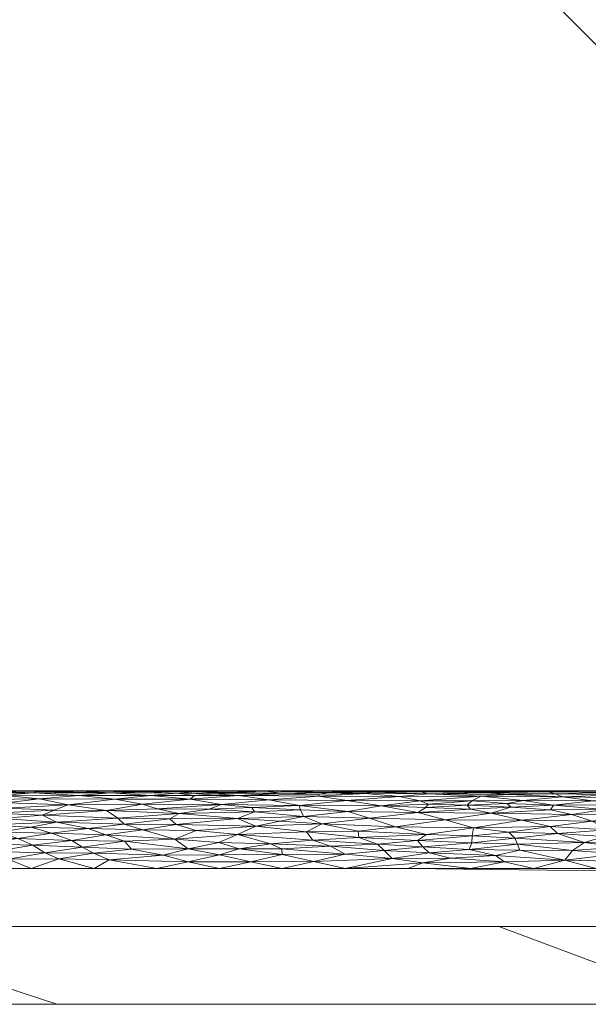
# Model space of a CAD drawing. Header units: millimetres. Extents: x -300 to 300, y 0 to 450.
# Tile 158 of 256: x 145 to 160, y 0 to 25. Entities that reach past the tile are written whole.
import ezdxf

# ---------------------------------------------------------------- set-up
doc = ezdxf.new("R2010")
doc.units = ezdxf.units.MM
doc.layers.add('A-GENM', color=13, linetype='Continuous')

# ---------------------------------------------------------------- blocks, each defined once
blk = doc.blocks.new('MODEL_CCAS0420-1080410R0 - MODEL_CCAS0420-1080410R0-453240-Preview')
at = {"layer": 'A-GENM', "lineweight": 9}
mesh = blk.add_polyface(dxfattribs=at)
corners = [(-296.159, -20, -110), (-295.657, -15.55, -110), (-294.177, -11.323, -110), (-291.793, -7.531, -110), (-288.625, -4.364, -110), (-284.831, -1.981, -110), (-280.602, -0.502, -110), (-276.147, 0, -110), (276.147, 0, -110), (280.596, -0.501, -110), (284.825, -1.978, -110), (288.619, -4.359, -110), (291.788, -7.525, -110), (294.174, -11.316, -110), (295.656, -15.545, -110), (296.159, -20, -110), (296.159, -426.171, -110), (295.658, -430.617, -110), (294.182, -434.842, -110), (291.802, -438.632, -110), (288.638, -441.797, -110), (284.848, -444.179, -110), (280.622, -445.657, -110), (276.171, -446.159, -110), (-276.171, -446.159, -110), (-280.617, -445.658, -110), (-284.842, -444.182, -110), (-288.632, -441.802, -110), (-291.797, -438.638, -110), (-294.179, -434.848, -110), (-295.657, -430.622, -110), (-296.159, -426.171, -110)]
mesh.append_faces([[corners[k] for k in face] for face in [(15, 12, 13, 14)]], dxfattribs={"vtx0": -1})
mesh.append_faces([[corners[k] for k in face] for face in [(16, 8, 15)]], dxfattribs={"vtx0": -1, "vtx1": -1})
mesh.append_faces([[corners[k] for k in face] for face in [(24, 31, 7, 8)]], dxfattribs={"vtx0": -1, "vtx1": -1, "vtx3": -1})
mesh.append_faces([[corners[k] for k in face] for face in [(31, 24, 25, 30), (18, 21, 22, 17), (17, 22, 23, 16)]], dxfattribs={"vtx0": -1, "vtx2": -1})
mesh.append_faces([[corners[k] for k in face] for face in [(0, 3, 4, 5), (0, 5, 6, 7)]], dxfattribs={"vtx0": -1, "vtx3": -1})
mesh.append_faces([[corners[k] for k in face] for face in [(28, 29, 27)]], dxfattribs={"vtx1": -1})
mesh.append_faces([[corners[k] for k in face] for face in [(25, 26, 30), (11, 12, 15, 10), (9, 10, 15, 8), (31, 0, 7)]], dxfattribs={"vtx1": -1, "vtx2": -1})
mesh.append_faces([[corners[k] for k in face] for face in [(23, 24, 8, 16)]], dxfattribs={"vtx1": -1, "vtx2": -1, "vtx3": -1})
mesh.append_faces([[corners[k] for k in face] for face in [(26, 27, 29, 30)]], dxfattribs={"vtx1": -1, "vtx3": -1})
mesh.append_faces([[corners[k] for k in face] for face in [(19, 20, 21, 18)]], dxfattribs={"vtx2": -1})
mesh.append_faces([[corners[k] for k in face] for face in [(0, 1, 2, 3)]], dxfattribs={"vtx3": -1})
mesh = blk.add_polyface(dxfattribs=at)
corners = [(279.918, 0, -2), (278.032, 0, -56), (276.147, 0, -110), (-276.147, 0, -110), (-278.032, 0, -56), (-279.918, 0, -2), (0, 0, -2)]
mesh.append_faces([[corners[k] for k in face] for face in [(6, 3, 4, 5)]], dxfattribs={"vtx0": -1})
mesh.append_faces([[corners[k] for k in face] for face in [(3, 6, 2)]], dxfattribs={"vtx0": -1, "vtx1": -1})
mesh.append_faces([[corners[k] for k in face] for face in [(1, 2, 6, 0)]], dxfattribs={"vtx1": -1})
mesh = blk.add_polyface(dxfattribs=at)
corners = [(279.918, 0, -2), (0, 0, -2), (-279.918, 0, -2), (-279.918, -0.586, -0.586), (-279.918, -2), (0, -2), (279.918, -2), (279.918, -0.586, -0.586), (-146.072, 0, -2), (-139.959, -2), (-209.938, -2), (-246.456, -2), (-73.036, 0, -2), (-212.995, 0, -2), (-69.979, -2), (-246.456, 0, -2), (146.072, -2), (139.959, 0, -2), (209.938, 0, -2), (246.456, 0, -2), (73.036, -2), (212.995, -2), (69.979, 0, -2), (246.456, -2), (-36.518, 0, -2), (-34.99, -2), (-52.485, -2), (34.99, 0, -2), (36.518, -2), (18.259, -2), (-263.187, -2), (-109.554, 0, -2), (-104.969, -2), (-122.464, -2), (263.187, 0, -2), (104.969, 0, -2), (109.554, -2), (91.295, -2), (-174.949, -2), (-179.533, 0, -2), (-162.803, 0, -2), (179.533, -2), (174.949, 0, -2), (192.444, 0, -2), (-157.454, -2), (-127.813, 0, -2), (-18.259, 0, -2), (-17.495, -2), (-229.726, 0, -2), (-228.197, -2), (229.726, -2), (228.197, 0, -2), (54.777, -2), (52.485, 0, -2), (-87.474, -2), (-91.295, 0, -2), (127.813, -2), (122.464, 0, -2), (-196.264, 0, -2), (-192.444, -2), (157.454, 0, -2), (162.803, -2), (-54.777, 0, -2), (17.495, 0, -2), (-263.187, 0, -2), (263.187, -2), (87.474, 0, -2), (196.264, -2)]
mesh.append_faces([[corners[k] for k in face] for face in [(44, 40, 38), (45, 33, 31), (46, 47, 1), (50, 51, 21), (52, 53, 28), (54, 55, 32), (56, 57, 36), (58, 59, 39), (60, 61, 42)]], dxfattribs={"vtx0": -1, "vtx1": -1})
mesh.append_faces([[corners[k] for k in face] for face in [(34, 65, 7), (30, 64, 3)]], dxfattribs={"vtx0": -1, "vtx1": -1, "vtx2": -1})
mesh.append_faces([[corners[k] for k in face] for face in [(5, 63, 1, 47), (42, 61, 41, 43), (19, 23, 65, 34), (32, 55, 31, 33), (28, 53, 27, 29), (39, 59, 38, 40), (36, 57, 35, 37), (21, 51, 18, 67), (63, 5, 29, 27), (67, 18, 43, 41), (37, 35, 66)]], dxfattribs={"vtx0": -1, "vtx2": -1})
mesh.append_faces([[corners[k] for k in face] for face in [(2, 3, 64)]], dxfattribs={"vtx1": -1})
mesh.append_faces([[corners[k] for k in face] for face in [(25, 47, 46, 24), (9, 33, 45, 8), (8, 40, 44, 9), (49, 10, 13, 48), (11, 49, 48, 15), (19, 51, 50, 23), (20, 37, 66, 22), (26, 25, 24, 62), (14, 26, 62, 12), (22, 53, 52, 20), (30, 11, 15, 64), (12, 55, 54, 14), (17, 57, 56, 16), (10, 59, 58, 13), (16, 61, 60, 17)]], dxfattribs={"vtx1": -1, "vtx3": -1})
mesh.append_faces([[corners[k] for k in face] for face in [(3, 4, 30), (65, 6, 7), (7, 0, 34)]], dxfattribs={"vtx2": -1})
mesh = blk.add_polyface(dxfattribs=at)
corners = [(-279.918, -2), (-292.651, -7.27), (-297.929, -20), (-297.929, -224.97), (-297.929, -429.94), (-292.661, -442.661), (-279.94, -447.929), (0, -447.929), (279.94, -447.929), (292.661, -442.661), (297.929, -429.94), (297.929, -224.97), (297.929, -20), (292.651, -7.27), (279.918, -2), (0, -2), (0, -3.5), (13.257, -3.5), (26.515, -3.5), (39.772, -3.5), (53.029, -3.5), (66.287, -3.5), (79.544, -3.5), (92.801, -3.5), (106.059, -3.5), (119.316, -3.5), (132.573, -3.5), (145.831, -3.5), (159.088, -3.5), (172.345, -3.5), (185.603, -3.5), (198.86, -3.5), (212.117, -3.5), (225.375, -3.5), (238.632, -3.5), (251.889, -3.5), (265.147, -3.5), (278.404, -3.5), (291.028, -7.487), (296.497, -19.511), (296.5, -32.769), (296.5, -46.026), (296.5, -59.283), (296.5, -72.541), (296.5, -85.798), (296.5, -99.055), (296.5, -112.313), (296.5, -125.57), (296.5, -138.827), (296.5, -152.085), (296.5, -165.342), (296.5, -178.599), (296.5, -191.857), (296.5, -205.114), (296.5, -218.371), (296.5, -231.629), (296.5, -244.886), (296.5, -258.143), (296.499, -271.401), (296.499, -284.658), (296.499, -297.915), (296.499, -311.173), (296.499, -324.43), (296.499, -337.687), (296.5, -350.945), (296.5, -364.202), (296.5, -377.459), (296.5, -390.717), (296.5, -403.974), (296.5, -417.231), (296.497, -430.489), (291.028, -442.513), (278.404, -446.5), (265.147, -446.5), (251.889, -446.5), (238.632, -446.5), (225.375, -446.5), (212.117, -446.5), (198.86, -446.5), (185.603, -446.5), (172.345, -446.5), (159.088, -446.5), (145.831, -446.5), (132.573, -446.5), (119.316, -446.5), (106.059, -446.5), (92.801, -446.5), (79.544, -446.5), (66.287, -446.5), (53.029, -446.5), (39.772, -446.5), (26.515, -446.5), (13.257, -446.5), (0, -446.5), (-12.926, -446.5), (-25.852, -446.5), (-38.777, -446.5), (-51.703, -446.5), (-64.629, -446.5), (-77.555, -446.5), (-90.48, -446.5), (-103.406, -446.5), (-116.332, -446.5), (-129.258, -446.5), (-142.183, -446.5), (-155.109, -446.5), (-168.035, -446.5), (-180.961, -446.5), (-193.887, -446.5), (-206.812, -446.5), (-219.738, -446.5), (-232.664, -446.5), (-245.59, -446.5), (-258.515, -446.5), (-271.441, -446.5), (-284.356, -445.968), (-294.544, -438.124), (-296.5, -425.35), (-296.5, -412.424), (-296.5, -399.498), (-296.5, -386.572), (-296.5, -373.646), (-296.5, -360.721), (-296.5, -347.795), (-296.499, -334.869), (-296.499, -321.943), (-296.499, -309.018), (-296.499, -296.092), (-296.499, -283.166), (-296.499, -270.24), (-296.5, -257.315), (-296.5, -244.389), (-296.5, -231.463), (-296.5, -218.537), (-296.5, -205.611), (-296.5, -192.686), (-296.5, -179.76), (-296.5, -166.834), (-296.5, -153.908), (-296.5, -140.983), (-296.5, -128.057), (-296.5, -115.131), (-296.5, -102.205), (-296.5, -89.28), (-296.5, -76.354), (-296.5, -63.428), (-296.5, -50.502), (-296.5, -37.576), (-296.5, -24.651), (-294.544, -11.876), (-284.356, -4.032), (-271.441, -3.5), (-258.515, -3.5), (-245.59, -3.5), (-232.664, -3.5), (-219.738, -3.5), (-206.812, -3.5), (-193.887, -3.5), (-180.961, -3.5), (-168.035, -3.5), (-155.109, -3.5), (-142.183, -3.5), (-129.258, -3.5), (-116.332, -3.5), (-103.406, -3.5), (-90.48, -3.5), (-77.555, -3.5), (-64.629, -3.5), (-51.703, -3.5), (-38.777, -3.5), (-25.852, -3.5), (-12.926, -3.5), (-294.538, -438.129), (-294.547, -438.108)]
mesh.append_faces([[corners[k] for k in face] for face in [(116, 172, 173)]])
mesh.append_faces([[corners[k] for k in face] for face in [(118, 4, 117), (6, 115, 5), (115, 6, 114), (7, 104, 6), (1, 150, 0), (151, 0, 150)]], dxfattribs={"vtx0": -1, "vtx1": -1})
mesh.append_faces([[corners[k] for k in face] for face in [(4, 124, 125), (7, 99, 100), (2, 148, 149), (149, 1, 2), (2, 141, 142), (0, 151, 152), (0, 160, 161, 15), (15, 165, 166), (15, 170, 171), (8, 81, 82, 7), (8, 72, 73), (11, 61, 62, 10), (12, 46, 47, 11), (38, 13, 14, 37), (13, 38, 39, 12)]], dxfattribs={"vtx0": -1, "vtx2": -1})
mesh.append_faces([[corners[k] for k in face] for face in [(4, 118, 119, 120), (4, 120, 121, 122), (3, 128, 129, 130), (3, 130, 131, 132), (3, 138, 139, 140), (0, 154, 155, 156), (0, 156, 157, 158), (15, 161, 162, 163), (15, 163, 164, 165), (8, 73, 74, 75), (7, 86, 87, 88), (7, 83, 84, 85), (10, 68, 69, 70), (11, 55, 56, 57), (14, 28, 29, 30), (14, 32, 33, 34), (15, 19, 20, 21), (12, 44, 45, 46), (11, 49, 50, 51), (11, 47, 48, 49), (12, 39, 40, 41)]], dxfattribs={"vtx0": -1, "vtx3": -1})
mesh.append_faces([[corners[k] for k in face] for face in [(123, 124, 4, 122), (127, 128, 3, 126), (113, 114, 6, 112), (111, 112, 6, 110), (109, 110, 6, 108), (107, 108, 6, 106), (96, 97, 7, 95), (105, 106, 6, 104), (103, 104, 7, 102), (101, 102, 7, 100), (98, 99, 7, 97), (94, 95, 7, 93), (135, 136, 3, 134), (137, 138, 3, 136), (133, 134, 3, 132), (145, 146, 2, 144), (147, 148, 2, 146), (143, 144, 2, 142), (149, 150, 1), (153, 154, 0, 152), (159, 160, 0, 158), (169, 170, 15, 168), (167, 168, 15, 166), (78, 79, 8, 77), (80, 81, 8, 79), (76, 77, 8, 75), (91, 92, 7, 90), (89, 90, 7, 88), (85, 86, 7), (82, 83, 7), (67, 68, 10, 66), (65, 66, 10, 64), (60, 61, 11, 59), (58, 59, 11, 57), (63, 64, 10, 62), (54, 55, 11, 53), (26, 27, 15, 25), (31, 32, 14, 30), (16, 17, 15, 171), (18, 19, 15, 17), (24, 25, 15, 23), (22, 23, 15, 21), (34, 35, 14), (52, 53, 11, 51), (36, 37, 14, 35), (42, 43, 12, 41), (43, 44, 12), (92, 93, 7)]], dxfattribs={"vtx1": -1, "vtx2": -1})
mesh.append_faces([[corners[k] for k in face] for face in [(3, 4, 125, 126), (2, 3, 140, 141), (71, 72, 8, 9), (70, 71, 9, 10), (27, 28, 14, 15)]], dxfattribs={"vtx1": -1, "vtx3": -1})
mesh.append_faces([[corners[k] for k in face] for face in [(4, 173, 117), (115, 172, 5)]], dxfattribs={"vtx2": -1})
mesh = blk.add_polyface(dxfattribs=at)
corners = [(-159.025, -5.491, -1.805), (-158.723, -5.5, -2), (-157.967, -5.494, -1.838), (-158.723, -5.473, -1.673), (-158.911, -5.423, -1.449), (-160.286, -5.456, -1.581), (-160.111, -5.489, -1.793), (-159.088, -5.344, -1.225), (-159.869, -5.244, -1.021), (-160.827, -5.319, -1.168), (-158.076, -5.253, -1.037), (-158.857, -5.13, -0.841), (-160.169, -5.02, -0.699), (-160.935, -5.136, -0.849), (-159.856, -4.721, -0.419), (-158.045, -4.747, -0.439), (-158.771, -4.579, -0.321), (-159.347, -3.96, -0.058), (-159.149, -3.713, -0.013), (-160.54, -3.877, -0.04), (-160.167, -4.326, -0.186), (-161.589, -4.399, -0.22), (-160.248, -4.491, -0.269), (-158.962, -4.401, -0.221), (-159.654, -4.168, -0.122), (-160.688, -3.68, -0.009), (-161.665, -5.238, -1.01), (-160.549, -5.397, -1.364), (-157.717, -5.407, -1.395), (-158.786, -5.009, -0.687), (-159.33, -4.885, -0.557), (-161.903, -5.475, -1.686), (-160.235, -5.5, -2), (-161.336, -5.493, -1.827), (-160.947, -4.901, -0.572), (-161.55, -4.58, -0.322), (-157.866, -4.276, -0.164), (-160.532, -4.044, -0.081), (-161.632, -4.186, -0.128), (-159.956, -3.5), (-158.341, -3.5), (-161.572, -3.5), (-157.934, -4.124, -0.106), (-157.993, -3.97, -0.061), (-161.435, -5.449, -1.549)]
mesh.append_faces([[corners[k] for k in face] for face in [(39, 18, 40), (41, 25, 39)]], dxfattribs={"vtx0": -1, "vtx1": -1})
mesh.append_faces([[corners[k] for k in face] for face in [(0, 1, 2), (3, 4, 5), (5, 6, 3), (7, 8, 9), (7, 10, 8), (11, 12, 13), (8, 11, 13), (14, 15, 16), (17, 18, 19), (20, 21, 22), (23, 24, 20), (19, 18, 25), (26, 9, 8), (8, 10, 11), (27, 4, 7), (7, 4, 28), (12, 29, 30), (5, 4, 27), (3, 0, 2), (31, 6, 5), (6, 33, 32), (14, 34, 30), (14, 22, 35), (30, 34, 12), (14, 30, 15), (29, 12, 11), (14, 16, 22), (7, 9, 27), (20, 22, 23), (16, 23, 22), (23, 36, 24), (37, 17, 19), (24, 38, 20), (37, 38, 24), (18, 39, 25), (24, 42, 17), (24, 17, 37), (18, 17, 43), (3, 6, 0), (0, 6, 32), (27, 44, 5)]], dxfattribs={"vtx0": -1, "vtx1": -1, "vtx2": -1})
mesh.append_faces([[corners[k] for k in face] for face in [(32, 1, 0)]], dxfattribs={"vtx1": -1, "vtx2": -1})
mesh = blk.add_polyface(dxfattribs=at)
corners = [(-157.866, -4.276, -0.164), (-157.713, -4.434, -0.238), (-156.767, -4.34, -0.192), (-157.259, -4.921, -0.592), (-156.069, -4.755, -0.445), (-158.045, -4.747, -0.439), (-157.124, -5.446, -1.538), (-158.723, -5.473, -1.673), (-157.47, -5.476, -1.693), (-156.998, -5.36, -1.263), (-158.076, -5.253, -1.037), (-159.088, -5.344, -1.225), (-157.759, -5.076, -0.768), (-158.786, -5.009, -0.687), (-158.341, -3.5), (-159.149, -3.713, -0.013), (-157.601, -3.672, -0.009), (-157.993, -3.97, -0.061), (-157.934, -4.124, -0.106), (-156.689, -3.988, -0.066), (-158.911, -5.423, -1.449), (-157.717, -5.407, -1.395), (-155.637, -5.422, -1.447), (-157.668, -5.173, -0.903), (-156.638, -5.127, -0.836), (-157.211, -5.5, -2), (-157.967, -5.494, -1.838), (-158.723, -5.5, -2), (-156.328, -5.493, -1.83), (-155.445, -5.47, -1.656), (-159.33, -4.885, -0.557), (-156.804, -4.542, -0.298), (-156.719, -5.023, -0.703), (-156.754, -5.243, -1.019), (-156.755, -4.155, -0.117), (-158.771, -4.579, -0.321), (-158.962, -4.401, -0.221), (-157.365, -3.83, -0.031), (-156.204, -3.766, -0.02), (-158.857, -5.13, -0.841), (-156.725, -3.5), (-159.347, -3.96, -0.058), (-159.654, -4.168, -0.122)]
mesh.append_faces([[corners[k] for k in face] for face in [(25, 26, 27)]], dxfattribs={"vtx0": -1, "vtx1": -1})
mesh.append_faces([[corners[k] for k in face] for face in [(0, 1, 2), (3, 4, 5), (6, 7, 8), (9, 10, 11), (12, 3, 13), (14, 15, 16), (17, 18, 19), (6, 20, 7), (21, 22, 9), (12, 23, 24), (21, 20, 6), (28, 26, 25), (7, 26, 8), (8, 29, 6), (5, 30, 3), (31, 5, 4), (32, 3, 12), (23, 33, 24), (2, 34, 0), (5, 31, 35), (36, 1, 0), (1, 35, 31), (34, 18, 0), (16, 37, 38), (12, 13, 39), (3, 30, 13), (23, 39, 10), (12, 24, 32), (39, 23, 12), (33, 23, 10), (9, 33, 10), (35, 1, 36), (31, 2, 1), (34, 19, 18), (26, 28, 8), (37, 15, 17), (41, 18, 17), (42, 0, 18), (15, 37, 16), (19, 37, 17), (22, 21, 6), (11, 21, 9)]], dxfattribs={"vtx0": -1, "vtx1": -1, "vtx2": -1})
mesh.append_faces([[corners[k] for k in face] for face in [(40, 14, 16)]], dxfattribs={"vtx1": -1, "vtx2": -1})
mesh = blk.add_polyface(dxfattribs=at)
corners = [(-156.069, -4.755, -0.445), (-155.371, -4.939, -0.61), (-154.12, -4.792, -0.475), (-155.427, -5.237, -1.009), (-156.998, -5.36, -1.263), (-154.891, -5.352, -1.244), (-156.804, -4.542, -0.298), (-154.791, -4.575, -0.318), (-155.586, -4.374, -0.208), (-156.328, -5.493, -1.83), (-155.7, -5.5, -2), (-154.81, -5.493, -1.83), (-156.754, -5.243, -1.019), (-156.719, -5.023, -0.703), (-155.572, -5.07, -0.76), (-154.236, -5.466, -1.629), (-155.637, -5.422, -1.447), (-155.445, -5.47, -1.656), (-154.188, -5.5, -2), (-157.259, -4.921, -0.592), (-157.124, -5.446, -1.538), (-155.637, -5.159, -0.883), (-154.424, -5.114, -0.819), (-157.211, -5.5, -2), (-155.357, -4.218, -0.14), (-156.767, -4.34, -0.192), (-155.662, -3.904, -0.045), (-154.706, -3.757, -0.019), (-156.204, -3.766, -0.02), (-157.365, -3.83, -0.031), (-155.497, -3.642, -0.006), (-157.601, -3.672, -0.009), (-156.638, -5.127, -0.836), (-154.003, -5.43, -1.475), (-156.755, -4.155, -0.117), (-156.689, -3.988, -0.066), (-155.5, -4.059, -0.086), (-154.503, -3.963, -0.059), (-154.33, -4.125, -0.107), (-153.851, -4.296, -0.172), (-157.47, -5.476, -1.693), (-156.725, -3.5), (-155.109, -3.5)]
mesh.append_faces([[corners[k] for k in face] for face in [(41, 30, 42)]], dxfattribs={"vtx0": -1, "vtx1": -1})
mesh.append_faces([[corners[k] for k in face] for face in [(0, 1, 2), (3, 4, 5), (6, 7, 8), (7, 6, 0), (9, 10, 11), (4, 3, 12), (1, 13, 14), (15, 16, 17), (19, 1, 0), (7, 0, 2), (17, 16, 20), (21, 22, 14), (17, 9, 11), (8, 24, 25), (26, 27, 28), (29, 26, 28), (30, 31, 28), (14, 13, 32), (1, 19, 13), (21, 14, 32), (1, 14, 22), (12, 3, 21), (33, 5, 16), (4, 16, 5), (25, 6, 8), (24, 34, 25), (35, 34, 36), (26, 35, 36), (35, 26, 29), (36, 37, 26), (26, 37, 27), (30, 28, 27), (38, 37, 36), (24, 38, 36), (34, 24, 36), (39, 24, 8), (12, 21, 32), (22, 21, 3), (17, 40, 9), (30, 41, 31), (11, 15, 17)]], dxfattribs={"vtx0": -1, "vtx1": -1, "vtx2": -1})
mesh.append_faces([[corners[k] for k in face] for face in [(9, 23, 10)]], dxfattribs={"vtx0": -1, "vtx2": -1})
mesh.append_faces([[corners[k] for k in face] for face in [(10, 18, 11)]], dxfattribs={"vtx1": -1, "vtx2": -1})
mesh = blk.add_polyface(dxfattribs=at)
corners = [(-152.498, -4.441, -0.242), (-153.831, -4.462, -0.253), (-152.897, -4.648, -0.366), (-154.891, -5.352, -1.244), (-154.003, -5.43, -1.475), (-152.815, -5.361, -1.267), (-153.536, -5.25, -1.033), (-155.497, -3.642, -0.006), (-153.494, -3.5), (-155.109, -3.5), (-152.686, -3.682, -0.01), (-154.706, -3.757, -0.019), (-153.494, -3.869, -0.038), (-154.424, -5.114, -0.819), (-155.427, -5.237, -1.009), (-153.056, -5.457, -1.586), (-154.236, -5.466, -1.629), (-154.12, -4.792, -0.475), (-155.371, -4.939, -0.61), (-153.569, -4.97, -0.643), (-152.312, -5.121, -0.828), (-152.426, -4.837, -0.513), (-154.33, -4.125, -0.107), (-155.357, -4.218, -0.14), (-153.851, -4.296, -0.172), (-152.668, -4.227, -0.144), (-154.503, -3.963, -0.059), (-153.119, -4.072, -0.09), (-154.791, -4.575, -0.318), (-155.586, -4.374, -0.208), (-152.344, -5.008, -0.685), (-151.535, -5.266, -1.062), (-152.83, -5.416, -1.425), (-152.677, -5.5, -2), (-151.441, -5.488, -1.776), (-153.332, -5.484, -1.745), (-154.188, -5.5, -2), (-154.81, -5.493, -1.83), (-151.878, -3.5), (-151.878, -3.86, -0.036), (-151.867, -4.001, -0.069), (-155.637, -5.422, -1.447), (-151.855, -5.442, -1.522)]
mesh.append_faces([[corners[k] for k in face] for face in [(0, 1, 2), (3, 4, 5), (6, 3, 5), (10, 11, 12), (6, 13, 14), (15, 4, 16), (17, 18, 19), (13, 20, 19), (17, 19, 21), (22, 23, 24), (0, 24, 1), (24, 0, 25), (26, 27, 12), (2, 17, 21), (28, 1, 29), (19, 18, 13), (13, 6, 20), (19, 30, 21), (30, 19, 20), (28, 17, 2), (6, 5, 31), (32, 5, 4), (33, 34, 35), (4, 15, 32), (3, 6, 14), (36, 35, 37), (16, 37, 35), (11, 10, 8), (39, 10, 12), (26, 22, 27), (11, 26, 12), (27, 22, 25), (25, 22, 24), (12, 27, 40), (8, 7, 11), (29, 1, 24), (2, 1, 28), (16, 4, 41), (34, 15, 35), (42, 32, 15), (35, 15, 16)]], dxfattribs={"vtx0": -1, "vtx1": -1, "vtx2": -1})
mesh.append_faces([[corners[k] for k in face] for face in [(7, 8, 9), (10, 38, 8), (35, 36, 33)]], dxfattribs={"vtx0": -1, "vtx2": -1})
mesh = blk.add_polyface(dxfattribs=at)
corners = [(-151.096, -5.071, -0.761), (-150.311, -5.149, -0.868), (-149.998, -5.023, -0.703), (-152.83, -5.416, -1.425), (-150.747, -5.374, -1.301), (-152.815, -5.361, -1.267), (-149.15, -4.63, -0.354), (-151.198, -4.589, -0.327), (-150.727, -4.782, -0.467), (-150.495, -5.455, -1.576), (-151.441, -5.488, -1.776), (-149.653, -5.481, -1.722), (-151.827, -4.719, -0.417), (-152.897, -4.648, -0.366), (-152.668, -4.227, -0.144), (-151.577, -4.137, -0.111), (-153.119, -4.072, -0.09), (-152.312, -5.121, -0.828), (-151.535, -5.266, -1.062), (-152.426, -4.837, -0.513), (-151.164, -4.959, -0.631), (-149.221, -4.917, -0.588), (-152.498, -4.441, -0.242), (-150.726, -4.371, -0.207), (-151.878, -3.86, -0.036), (-151.867, -4.001, -0.069), (-150.765, -4.005, -0.07), (-149.507, -5.283, -1.093), (-153.536, -5.25, -1.033), (-150.143, -5.418, -1.431), (-151.855, -5.442, -1.522), (-152.686, -3.682, -0.01), (-151.07, -3.673, -0.009), (-151.878, -3.5), (-150.262, -3.85, -0.034), (-150.262, -3.5), (-150.248, -4.164, -0.12), (-149.663, -4.479, -0.262), (-153.494, -3.869, -0.038), (-153.056, -5.457, -1.586), (-151.165, -5.5, -2), (-152.677, -5.5, -2), (-152.344, -5.008, -0.685), (-149.665, -5.496, -1.863)]
mesh.append_faces([[corners[k] for k in face] for face in [(40, 10, 41)]], dxfattribs={"vtx0": -1, "vtx1": -1})
mesh.append_faces([[corners[k] for k in face] for face in [(0, 1, 2), (3, 4, 5), (6, 7, 8), (9, 10, 11), (12, 7, 13), (14, 15, 16), (1, 17, 18), (8, 19, 20), (19, 8, 12), (21, 8, 20), (13, 7, 22), (7, 23, 22), (14, 23, 15), (24, 25, 26), (27, 1, 18), (4, 27, 18), (5, 4, 18), (17, 28, 18), (15, 26, 25), (29, 30, 9), (31, 32, 33), (32, 24, 34), (24, 32, 31), (24, 26, 34), (36, 26, 15), (23, 36, 15), (7, 37, 23), (38, 25, 24), (16, 15, 25), (30, 39, 10), (30, 10, 9), (30, 29, 4), (23, 14, 22), (0, 42, 17), (19, 42, 20), (7, 12, 8), (13, 19, 12), (0, 2, 20), (42, 0, 20), (17, 1, 0), (4, 3, 30), (40, 43, 10)]], dxfattribs={"vtx0": -1, "vtx1": -1, "vtx2": -1})
mesh.append_faces([[corners[k] for k in face] for face in [(35, 33, 32)]], dxfattribs={"vtx1": -1, "vtx2": -1})
mesh = blk.add_polyface(dxfattribs=at)
corners = [(-148.986, -4.78, -0.465), (-149.221, -4.917, -0.588), (-147.648, -4.791, -0.474), (-150.747, -5.374, -1.301), (-150.143, -5.418, -1.431), (-149.614, -5.375, -1.303), (-149.507, -5.283, -1.093), (-148.28, -5.151, -0.871), (-150.311, -5.149, -0.868), (-148.485, -5.38, -1.316), (-147.565, -5.286, -1.101), (-149.453, -3.673, -0.009), (-148.808, -3.838, -0.032), (-147.425, -3.725, -0.014), (-149.665, -5.496, -1.863), (-148.566, -5.493, -1.835), (-149.653, -5.481, -1.722), (-148.387, -5.471, -1.659), (-149.153, -5.441, -1.515), (-150.262, -3.5), (-151.07, -3.673, -0.009), (-150.727, -4.782, -0.467), (-149.15, -4.63, -0.354), (-148.291, -4.493, -0.27), (-149.663, -4.479, -0.262), (-149.998, -5.023, -0.703), (-148.657, -5.038, -0.721), (-150.765, -4.005, -0.07), (-150.248, -4.164, -0.12), (-149.454, -4.006, -0.07), (-151.198, -4.589, -0.327), (-150.726, -4.371, -0.207), (-149.112, -4.256, -0.155), (-150.495, -5.455, -1.576), (-147.999, -3.993, -0.067), (-150.262, -3.85, -0.034), (-148.646, -3.5), (-147.817, -4.201, -0.134), (-147.811, -4.641, -0.362), (-149.653, -5.5, -2), (-151.165, -5.5, -2), (-148.142, -5.5, -2), (-151.164, -4.959, -0.631), (-151.441, -5.488, -1.776)]
mesh.append_faces([[corners[k] for k in face] for face in [(19, 11, 36), (39, 14, 40)]], dxfattribs={"vtx0": -1, "vtx1": -1})
mesh.append_faces([[corners[k] for k in face] for face in [(0, 1, 2), (3, 4, 5), (6, 7, 8), (6, 9, 10), (11, 12, 13), (14, 15, 16), (17, 18, 16), (11, 19, 20), (1, 0, 21), (22, 23, 24), (1, 25, 26), (27, 28, 29), (24, 30, 22), (31, 32, 28), (7, 26, 8), (33, 16, 18), (7, 6, 10), (29, 34, 12), (29, 12, 35), (18, 5, 4), (20, 35, 11), (12, 11, 35), (13, 36, 11), (27, 29, 35), (37, 29, 32), (29, 28, 32), (23, 22, 38), (24, 32, 31), (32, 24, 23), (29, 37, 34), (0, 38, 22), (4, 33, 18), (5, 18, 9), (9, 6, 5), (6, 3, 5), (15, 17, 16), (14, 39, 15), (21, 0, 22), (1, 42, 25), (8, 26, 25), (16, 43, 14)]], dxfattribs={"vtx0": -1, "vtx1": -1, "vtx2": -1})
mesh.append_faces([[corners[k] for k in face] for face in [(39, 41, 15)]], dxfattribs={"vtx1": -1, "vtx2": -1})
mesh = blk.add_polyface(dxfattribs=at)
corners = [(-146.671, -5.49, -1.795), (-145.536, -5.481, -1.72), (-147.456, -5.445, -1.532), (-145.482, -5.451, -1.558), (-146.642, -5.374, -1.301), (-149.221, -4.917, -0.588), (-147.348, -4.994, -0.67), (-147.648, -4.791, -0.474), (-145.704, -4.869, -0.542), (-148.291, -4.493, -0.27), (-147.811, -4.641, -0.362), (-146.879, -4.528, -0.29), (-145.622, -5.29, -1.108), (-147.565, -5.286, -1.101), (-149.153, -5.441, -1.515), (-148.387, -5.471, -1.659), (-149.112, -4.256, -0.155), (-147.334, -4.361, -0.202), (-147.817, -4.201, -0.134), (-146.062, -4.695, -0.399), (-148.657, -5.038, -0.721), (-148.28, -5.151, -0.871), (-146.457, -4.218, -0.14), (-145.454, -4.103, -0.1), (-146.731, -4.05, -0.083), (-145.939, -4.406, -0.224), (-146.365, -5.138, -0.853), (-146.001, -4.998, -0.674), (-148.485, -5.38, -1.316), (-146.126, -3.745, -0.017), (-147.031, -3.5), (-147.425, -3.725, -0.014), (-148.566, -5.493, -1.835), (-148.142, -5.5, -2), (-146.63, -5.5, -2), (-147.999, -3.993, -0.067), (-147.015, -3.894, -0.043), (-148.808, -3.838, -0.032), (-145.763, -3.905, -0.046), (-148.986, -4.78, -0.465), (-145.638, -5.496, -1.869), (-145.415, -3.5), (-148.646, -3.5)]
mesh.append_faces([[corners[k] for k in face] for face in [(0, 1, 2), (3, 4, 2), (5, 6, 7), (7, 6, 8), (9, 10, 11), (12, 13, 4), (2, 14, 15), (16, 17, 18), (19, 7, 8), (11, 17, 9), (6, 20, 21), (22, 23, 24), (11, 25, 17), (26, 6, 21), (8, 6, 27), (4, 13, 28), (29, 30, 31), (13, 26, 21), (26, 13, 12), (2, 4, 28), (14, 2, 28), (32, 0, 15), (35, 24, 36), (19, 11, 10), (37, 35, 36), (17, 25, 22), (18, 17, 22), (17, 16, 9), (38, 36, 24), (18, 24, 35), (24, 18, 22), (29, 36, 38), (37, 36, 31), (19, 10, 7), (0, 2, 15), (0, 32, 33), (10, 39, 7), (6, 5, 20), (26, 27, 6), (34, 40, 0), (36, 29, 31)]], dxfattribs={"vtx0": -1, "vtx1": -1, "vtx2": -1})
mesh.append_faces([[corners[k] for k in face] for face in [(0, 33, 34), (29, 41, 30)]], dxfattribs={"vtx0": -1, "vtx2": -1})
mesh.append_faces([[corners[k] for k in face] for face in [(30, 42, 31)]], dxfattribs={"vtx1": -1, "vtx2": -1})
mesh = blk.add_polyface(dxfattribs=at)
corners = [(-146.642, -5.374, -1.301), (-144.668, -5.384, -1.327), (-145.622, -5.29, -1.108), (-146.001, -4.998, -0.674), (-146.365, -5.138, -0.853), (-144.768, -5.048, -0.733), (-145.408, -4.559, -0.309), (-145.939, -4.406, -0.224), (-146.879, -4.528, -0.29), (-146.457, -4.218, -0.14), (-145.068, -4.267, -0.16), (-145.454, -4.103, -0.1), (-145.415, -3.5), (-144.821, -3.734, -0.016), (-143.799, -3.5), (-143.719, -4.299, -0.174), (-144.127, -4.134, -0.11), (-144.783, -5.188, -0.928), (-146.062, -4.695, -0.399), (-145.704, -4.869, -0.542), (-144.634, -4.786, -0.47), (-143.346, -5.342, -1.22), (-144.327, -5.274, -1.077), (-144.579, -4.432, -0.237), (-144.442, -4.922, -0.594), (-143.337, -5, -0.677), (-145.763, -3.905, -0.046), (-144.465, -3.938, -0.053), (-145.482, -5.451, -1.558), (-145.638, -5.496, -1.869), (-144.315, -5.487, -1.769), (-145.536, -5.481, -1.72), (-143.444, -5.446, -1.536), (-146.126, -3.745, -0.017), (-142.936, -5.129, -0.839), (-143.351, -4.889, -0.561), (-144.155, -4.616, -0.345), (-146.731, -4.05, -0.083), (-143.397, -3.838, -0.032), (-147.456, -5.445, -1.532), (-146.63, -5.5, -2), (-145.118, -5.5, -2), (-146.671, -5.49, -1.795), (-143.607, -5.5, -2)]
mesh.append_faces([[corners[k] for k in face] for face in [(12, 13, 14)]], dxfattribs={"vtx0": -1, "vtx1": -1})
mesh.append_faces([[corners[k] for k in face] for face in [(0, 1, 2), (3, 4, 5), (6, 7, 8), (9, 10, 11), (10, 15, 16), (5, 4, 17), (18, 19, 20), (1, 21, 22), (10, 7, 23), (24, 5, 25), (24, 20, 19), (13, 26, 27), (17, 4, 2), (1, 0, 28), (29, 30, 31), (32, 1, 28), (32, 28, 30), (31, 30, 28), (33, 26, 13), (22, 17, 2), (17, 34, 5), (24, 19, 3), (24, 35, 20), (36, 6, 18), (18, 20, 36), (36, 23, 6), (7, 6, 23), (8, 18, 6), (23, 15, 10), (11, 10, 16), (9, 7, 10), (27, 11, 16), (26, 37, 11), (13, 27, 38), (27, 26, 11), (24, 3, 5), (39, 31, 28), (29, 31, 42), (30, 29, 41), (1, 22, 2), (12, 33, 13)]], dxfattribs={"vtx0": -1, "vtx1": -1, "vtx2": -1})
mesh.append_faces([[corners[k] for k in face] for face in [(29, 40, 41), (30, 41, 43)]], dxfattribs={"vtx0": -1, "vtx2": -1})
mesh = blk.add_polyface(dxfattribs=at)
corners = [(0, -113.079, -5), (74.359, -113.079, -5), (148.718, -113.079, -5), (223.077, -113.079, -5), (294.5, -132.968, -5), (294.499, -81.318, -5), (294.499, -29.667, -5), (258.762, -5.5, -5), (206.609, -5.5, -5), (154.956, -5.5, -5), (103.303, -5.5, -5), (51.652, -5.5, -5), (0, -5.5, -5), (-59.752, -5.5, -5), (-119.504, -5.5, -5), (-179.256, -5.5, -5), (-239.009, -5.5, -5), (-294.499, -25.775, -5), (-289.1, -8.453, -5), (-294.499, -73.214, -5), (-294.5, -132.968, -5), (-275.116, -113.088, -5), (-244.547, -113.079, -5), (-213.979, -113.079, -5), (-183.41, -113.079, -5), (-152.842, -113.079, -5), (-122.274, -113.079, -5), (-91.705, -113.079, -5), (-61.137, -113.079, -5), (-30.568, -113.079, -5), (-119.5, -65, -5), (-114.374, -52.626, -5), (-102, -47.5, -5), (-89.626, -52.626, -5), (-84.5, -65, -5), (-89.626, -77.374, -5), (-102, -82.5, -5), (-114.374, -77.374, -5), (17.5, -65, -5), (12.374, -77.374, -5), (0, -82.5, -5), (-12.374, -77.374, -5), (-17.5, -65, -5), (-12.374, -52.626, -5), (0, -47.5, -5), (12.374, -52.626, -5), (119.5, -65, -5), (114.374, -77.374, -5), (102, -82.5, -5), (89.626, -77.374, -5), (84.5, -65, -5), (89.626, -52.626, -5), (102, -47.5, -5), (114.374, -52.626, -5), (-290.42, -24.284, -5)]
mesh.append_faces([[corners[k] for k in face] for face in [(18, 17, 54)]])
mesh.append_faces([[corners[k] for k in face] for face in [(32, 14, 31), (42, 29, 41), (50, 1, 49), (8, 3, 7), (53, 10, 52)]], dxfattribs={"vtx0": -1, "vtx1": -1})
mesh.append_faces([[corners[k] for k in face] for face in [(13, 34, 42, 43)]], dxfattribs={"vtx0": -1, "vtx1": -1, "vtx3": -1})
mesh.append_faces([[corners[k] for k in face] for face in [(30, 24, 25, 37), (16, 22, 23, 15), (35, 27, 28, 34), (37, 25, 26, 36), (36, 26, 27, 35), (31, 14, 15, 30), (13, 33, 34), (0, 40, 41, 29), (11, 50, 51, 10), (12, 44, 45, 11), (10, 51, 52)]], dxfattribs={"vtx0": -1, "vtx2": -1})
mesh.append_faces([[corners[k] for k in face] for face in [(19, 21, 22, 16), (15, 23, 24, 30), (11, 45, 38, 50)]], dxfattribs={"vtx0": -1, "vtx2": -1, "vtx3": -1})
mesh.append_faces([[corners[k] for k in face] for face in [(20, 21, 19)]], dxfattribs={"vtx1": -1})
mesh.append_faces([[corners[k] for k in face] for face in [(47, 48, 2)]], dxfattribs={"vtx1": -1, "vtx2": -1})
mesh.append_faces([[corners[k] for k in face] for face in [(28, 29, 42, 34), (38, 39, 1, 50), (46, 47, 2, 9)]], dxfattribs={"vtx1": -1, "vtx2": -1, "vtx3": -1})
mesh.append_faces([[corners[k] for k in face] for face in [(13, 14, 32, 33), (12, 13, 43, 44), (39, 40, 0, 1), (48, 49, 1, 2), (2, 3, 8, 9), (53, 46, 9, 10)]], dxfattribs={"vtx1": -1, "vtx3": -1})
mesh.append_faces([[corners[k] for k in face] for face in [(16, 54, 19), (5, 6, 7)]], dxfattribs={"vtx2": -1})
mesh.append_faces([[corners[k] for k in face] for face in [(3, 4, 5, 7)]], dxfattribs={"vtx2": -1, "vtx3": -1})
mesh = blk.add_polyface(dxfattribs=at)
corners = [(-179.256, -5.5, -5), (-175.522, -5.5, -5), (-175.351, -5.5, -2), (-119.504, -5.5, -5), (-115.769, -5.5, -5), (-114.885, -5.5, -2), (-171.787, -5.5, -5), (-120.932, -5.5, -2), (-123.238, -5.5, -5), (-126.978, -5.5, -2), (-126.973, -5.5, -5), (-157.211, -5.5, -2), (-156.849, -5.5, -5), (-153.115, -5.5, -5), (-164.318, -5.5, -5), (-160.584, -5.5, -5), (-163.258, -5.5, -2), (-168.053, -5.5, -5), (-97.097, -5.5, -5), (-93.362, -5.5, -5), (-96.746, -5.5, -2), (-100.831, -5.5, -5), (-151.165, -5.5, -2), (-181.398, -5.5, -2), (-133.025, -5.5, -2), (-130.707, -5.5, -5), (-169.305, -5.5, -2), (-104.566, -5.5, -5), (-102.792, -5.5, -2), (-141.911, -5.5, -5), (-139.072, -5.5, -2), (-145.118, -5.5, -2), (-108.839, -5.5, -2), (-112.035, -5.5, -5), (-138.176, -5.5, -5), (-134.442, -5.5, -5), (-145.645, -5.5, -5), (-149.38, -5.5, -5), (-108.3, -5.5, -5), (-182.991, -5.5, -5)]
mesh.append_faces([[corners[k] for k in face] for face in [(8, 9, 10), (23, 0, 2), (24, 25, 9), (26, 17, 16), (36, 31, 37), (28, 21, 20), (16, 15, 11), (10, 9, 25), (22, 37, 31)]], dxfattribs={"vtx0": -1, "vtx1": -1})
mesh.append_faces([[corners[k] for k in face] for face in [(3, 5, 7), (8, 7, 9), (11, 12, 13), (13, 22, 11), (29, 30, 31), (26, 6, 17), (24, 35, 25), (30, 29, 34)]], dxfattribs={"vtx0": -1, "vtx2": -1})
mesh.append_faces([[corners[k] for k in face] for face in [(0, 1, 2), (3, 4, 5), (1, 6, 2), (14, 15, 16, 17), (18, 19, 20, 21), (8, 3, 7), (27, 21, 28), (15, 12, 11), (32, 5, 33), (34, 35, 30), (26, 2, 6), (38, 27, 32, 33), (36, 29, 31), (28, 32, 27), (39, 0, 23), (4, 33, 5), (24, 30, 35), (13, 37, 22)]], dxfattribs={"vtx1": -1, "vtx2": -1})

msp = doc.modelspace()

# ---------------------------------------------------------------- block references
at = {"layer": 'A-GENM', "lineweight": 9, "rotation": 180}
msp.add_blockref('MODEL_CCAS0420-1080410R0 - MODEL_CCAS0420-1080410R0-453240-Preview', (0, 0, 850), dxfattribs=at)

doc.saveas('drawing.dxf')
